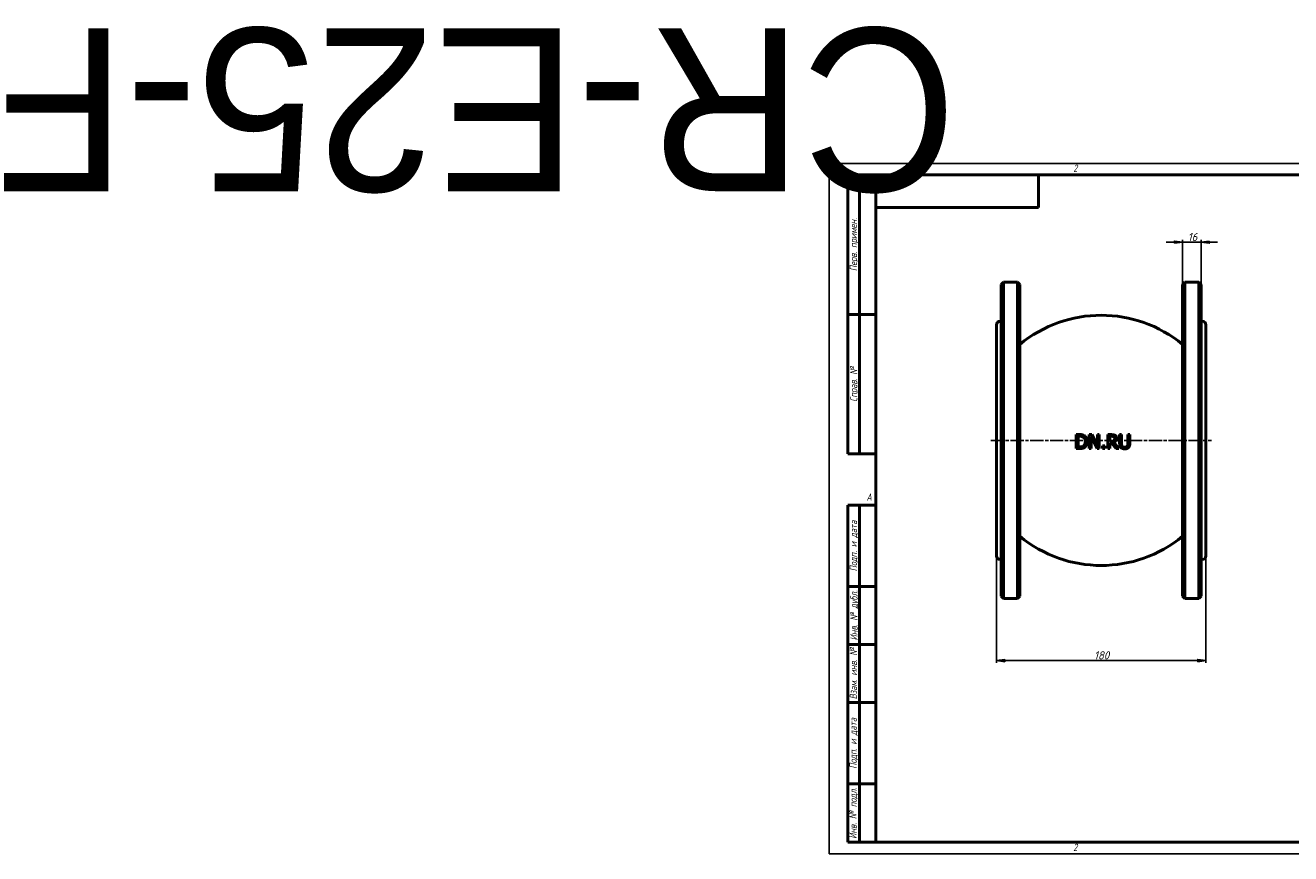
# Model space of a CAD drawing. Header units: millimetres. Extents: x -692 to 4605, y -139 to 713.
# Tile 1 of 3: x -692 to 397, y 0 to 713. Entities that reach past the tile are written whole.
import ezdxf
from ezdxf.enums import TextEntityAlignment as Align

# ---------------------------------------------------------------- set-up
doc = ezdxf.new("R2018")
doc.units = ezdxf.units.MM
doc.header["$LTSCALE"] = 2
doc.linetypes.add('CHAIN', pattern=[0.7087, 0.4724, -0.0591, 0.1181, -0.0591])
for name, color, linetype, lineweight in [('Видимый контур (ГОСТ)', 7, 'Continuous', 50), ('Кромка (ГОСТ)', 7, 'Continuous', 50), ('Обозначение (ГОСТ)', 7, 'Continuous', 25), ('Осевая линия (ГОСТ)', 7, 'Continuous', 25), ('Размер (ГОСТ)', 7, 'Continuous', 25), ('Эскизная геометрия (ГОСТ)', 7, 'Continuous', 50)]:
    doc.layers.add(name, color=color, linetype=linetype, lineweight=lineweight)
doc.styles.add('Альтернативный текст (ГОСТ)', font='arial.ttf', dxfattribs={"width": 0.8})
doc.styles.add('Обычный текст (ГОСТ)', font='GOST Common Italic.ttf')
doc.dimstyles.new('Обычный (ГОСТ)', dxfattribs={"dimscale": 2, "dimtxt": 3.5, "dimasz": 3.5, "dimexe": 1, "dimexo": 0, "dimgap": 0.5, "dimtad": 1, "dimtxsty": 'Обычный текст (ГОСТ)', "dimblk": 'Filled-1', "dimcen": 0.09, "dimdle": 15, "dimclrd": 256, "dimclre": 256, "dimclrt": 256, "dimazin": 2, "dimtfac": 0.714286, "dimtdec": 3, "dimtmove": 0, "dimatfit": 3, "dimfxl": 1, "dimtolj": 1, "dimlwd": 25, "dimlwe": 25, "dimarcsym": 0})

# ---------------------------------------------------------------- blocks, each defined once
blk = doc.blocks.new('Рамки ГОСТ - Рамка')
at = {"layer": 'Кромка (ГОСТ)', "lineweight": 25}
for p, q in [((0, 0), (0, 297)), ((0, 297), (420, 297)), ((420, 297), (420, 0)), ((420, 0), (0, 0))]:
    blk.add_line(p, q, dxfattribs=at)
at = {"layer": 'Кромка (ГОСТ)'}
for p, q in [((210, 292), (210, 297)), ((415, 292), (20, 292)), ((20, 292), (20, 5)), ((415, 5), (415, 292)), ((20, 5), (415, 5)), ((210, 5), (210, 0))]:
    blk.add_line(p, q, dxfattribs=at)
at = {"layer": 'Кромка (ГОСТ)', "char_height": 3.17, "attachment_point": 1, "style": 'Альтернативный текст (ГОСТ)'}
for s, insert, width in [('\\fGOST Common|b0|i1;{\\H3.1700;2}', (105, 296.5), 5.2328), ('\\fGOST Common|b0|i1;{\\H3.1700;1}', (315.02, 296.44), 5.2327), ('\\fGOST Common|b0|i1;{\\H3.1700;A}', (16, 155), 5.1335), ('\\fGOST Common|b0|i1;{\\H3.1700;A}', (416, 148.5), 5.0704), ('\\fGOST Common|b0|i1;{\\H3.1700;2}', (104.99, 4.3), 5.2328), ('\\fGOST Common|b0|i1;{\\H3.1700;1}', (315, 4.14), 6.6287), ('\\fGOST Common|b0|i1;{\\H3.1700;Формат А3}', (370, 4.39), 25.2103)]:
    blk.add_mtext(s, dxfattribs=dict(at, insert=insert, width=width))
blk = doc.blocks.new('ГОСТ - Доп. графы 1')
at = {"layer": 'Эскизная геометрия (ГОСТ)'}
for p, q in [((-12, 0), (-12, 145)), ((-12, 145), (0, 145)), ((-7, 145), (-7, 0)), ((-12, 110), (-7, 110)), ((-7, 110), (0, 110)), ((-12, 85), (-7, 85)), ((-7, 85), (0, 85)), ((-12, 60), (-7, 60)), ((-7, 60), (0, 60)), ((-12, 25), (-7, 25)), ((-7, 25), (0, 25)), ((0, 0), (-12, 0))]:
    blk.add_line(p, q, dxfattribs=at)
at = {"layer": 'Обозначение (ГОСТ)', "char_height": 3.17, "attachment_point": 5, "rotation": 90, "style": 'Альтернативный текст (ГОСТ)'}
for s, insert, width in [('\\fGOST Common|b0|i1;{\\H3.1700;Подп. и дата}', (-9.37, 127.41), 34.7679), ('\\fGOST Common|b0|i1;{\\H3.1700;Инв. № дубл.}', (-8.95, 97.55), 24.8438), ('\\fGOST Common|b0|i1;{\\H3.1700;Взам. инв. №}', (-9.58, 72.53), 24.8669), ('\\fGOST Common|b0|i1;{\\H3.1700;Подп. и дата}', (-9.5, 42.47), 35.1486), ('\\fGOST Common|b0|i1;{\\H3.1700;Инв. № подл.}', (-9.5, 12.41), 24.9618)]:
    blk.add_mtext(s, dxfattribs=dict(at, insert=insert, width=width))
at = {"layer": 'Обозначение (ГОСТ)', "lineweight": 30, "flags": 17}
for tag, p in [('Подп._и_дата_2', (-3.53, 127.51)), ('Инв._номер_дубликата', (-3.41, 97.47)), ('Взамен_инв._номера', (-3.46, 72.53)), ('Подп._и_дата_1', (-3.42, 42.35)), ('ИНВЕНТАРНЫЙ_НОМЕР', (-3.33, 12.68))]:
    blk.add_attdef(tag, text='', height=3.17, rotation=90, dxfattribs=at).set_placement(p, align=Align.MIDDLE_CENTER)
blk = doc.blocks.new('ГОСТ - Доп. графы 2')
at = {"layer": 'Эскизная геометрия (ГОСТ)'}
for p, q in [((-12, 0), (-12, 120)), ((-12, 120), (0, 120)), ((-7, 0), (-7, 120)), ((-12, 60), (0, 60)), ((0, 0), (-12, 0))]:
    blk.add_line(p, q, dxfattribs=at)
at = {"layer": 'Обозначение (ГОСТ)', "char_height": 3.17, "attachment_point": 5, "rotation": 90, "style": 'Альтернативный текст (ГОСТ)'}
for s, insert, width in [('\\fGOST Common|b0|i1;{\\H3.1700;Перв. примен.}', (-9.19, 90.05), 60.0143), ('\\fGOST Common|b0|i1;{\\H3.1700;Справ. №}', (-9.1, 30), 59.9357)]:
    blk.add_mtext(s, dxfattribs=dict(at, insert=insert, width=width))
at = {"layer": 'Обозначение (ГОСТ)', "lineweight": 30, "flags": 17}
for tag, p in [('Первичная_применяемость', (-3.65, 90.03)), ('Справочный_номер', (-3.55, 30.02))]:
    blk.add_attdef(tag, text='', height=3.17, rotation=90, dxfattribs=at).set_placement(p, align=Align.MIDDLE_CENTER)
blk = doc.blocks.new('ГОСТ - Доп. графы 3')
at = {"layer": 'Эскизная геометрия (ГОСТ)'}
for p, q in [((0, 0), (70, 0)), ((70, 0), (70, -14)), ((70, -14), (0, -14))]:
    blk.add_line(p, q, dxfattribs=at)
at = {"layer": 'Обозначение (ГОСТ)', "lineweight": 30}
blk.add_attdef('ОБОЗНАЧЕНИЕ', text='', height=5, rotation=180, dxfattribs=at).set_placement((34.94, -6.97), align=Align.MIDDLE_CENTER)
blk = doc.blocks.new('Filled-1')
at = {"color": 0}
for p, q in [((0, 0), (-1, 0.14)), ((-1, 0.14), (-1, -0.14)), ((-1, 0), (0, 0)), ((-1, -0.14), (0, 0))]:
    blk.add_line(p, q, dxfattribs=at)
at = {"color": 0, "flags": 128}
blk.add_lwpolyline([(-1, -0.14), (0, 0), (-1, 0.14), (-1, -0.14)], dxfattribs=at)
at = {"color": 0}
blk.add_solid([(-1, -0.14), (0, 0), (-1, 0.14), (-1, -0.14)], dxfattribs=at)
blk = doc.blocks.new('*D9')
at = {"layer": 'Defpoints', "color": 0, "linetype": 'Continuous', "transparency": 16777216}
for p in [(144, 256.2), (324, 256.2), (324, 166.2)]:
    blk.add_point(p, dxfattribs=at)
at = {"layer": 'Размер (ГОСТ)', "linetype": 'Continuous', "lineweight": 25, "transparency": 16777216}
for p, q in [((144, 256.2), (144, 164.2)), ((324, 256.2), (324, 164.2)), ((151, 166.2), (317, 166.2))]:
    blk.add_line(p, q, dxfattribs=at)
at = {"layer": 'Размер (ГОСТ)', "linetype": 'Continuous', "lineweight": 25, "transparency": 16777216, "xscale": 7, "yscale": 7, "zscale": 7, "rotation": 180}
blk.add_blockref('Filled-1', (144, 166.2), dxfattribs=at)
at = {"layer": 'Размер (ГОСТ)', "linetype": 'Continuous', "lineweight": 25, "transparency": 16777216, "xscale": 7, "yscale": 7, "zscale": 7}
blk.add_blockref('Filled-1', (324, 166.2), dxfattribs=at)
at = {"layer": 'Размер (ГОСТ)', "linetype": 'Continuous', "lineweight": 25, "transparency": 16777216, "insert": (227.9, 174.2), "char_height": 7, "attachment_point": 1, "style": 'Обычный текст (ГОСТ)'}
blk.add_mtext('\\A1;180', dxfattribs=at)
blk = doc.blocks.new('*D10')
at = {"layer": 'Defpoints', "color": 0, "linetype": 'Continuous', "transparency": 16777216}
for p in [(320, 526.2), (304, 489.7), (320, 489.7)]:
    blk.add_point(p, dxfattribs=at)
at = {"layer": 'Размер (ГОСТ)', "linetype": 'Continuous', "lineweight": 25, "transparency": 16777216}
for p, q in [((297, 526.2), (290, 526.2)), ((304, 489.7), (304, 528.2)), ((304, 526.2), (311, 526.2)), ((311, 526.2), (313, 526.2)), ((320, 526.2), (313, 526.2)), ((320, 489.7), (320, 528.2)), ((327, 526.2), (334, 526.2))]:
    blk.add_line(p, q, dxfattribs=at)
at = {"layer": 'Размер (ГОСТ)', "linetype": 'Continuous', "lineweight": 25, "transparency": 16777216, "xscale": 7, "yscale": 7, "zscale": 7}
blk.add_blockref('Filled-1', (304, 526.2), dxfattribs=at)
at = {"layer": 'Размер (ГОСТ)', "linetype": 'Continuous', "lineweight": 25, "transparency": 16777216, "xscale": 7, "yscale": 7, "zscale": 7, "rotation": 180}
blk.add_blockref('Filled-1', (320, 526.2), dxfattribs=at)
at = {"layer": 'Размер (ГОСТ)', "linetype": 'Continuous', "lineweight": 25, "transparency": 16777216, "insert": (308.5, 534.2), "char_height": 7, "attachment_point": 1, "style": 'Обычный текст (ГОСТ)'}
blk.add_mtext('\\A1;16', dxfattribs=at)

msp = doc.modelspace()

# ---------------------------------------------------------------- linework, layer by layer
at = {"layer": 'Видимый контур (ГОСТ)'}
for p, q in [((147.983, 489.667), (149.983, 491.667)), ((149.983, 491.667), (149.983, 219.667)), ((149.983, 491.667), (161.983, 491.667)), ((161.983, 219.667), (161.983, 491.667)), ((163.983, 489.667), (161.983, 491.667)), ((303.983, 489.667), (305.983, 491.667)), ((305.983, 491.667), (305.983, 219.667)), ((305.983, 491.667), (317.983, 491.667)), ((317.983, 219.667), (317.983, 491.667)), ((319.983, 489.667), (317.983, 491.667)), ((147.983, 221.667), (147.983, 489.667)), ((163.983, 489.667), (163.983, 221.667)), ((303.983, 221.667), (303.983, 489.667)), ((319.983, 489.667), (319.983, 221.667)), ((146.983, 458.167), (147.983, 458.167)), ((319.983, 458.167), (320.983, 458.167)), ((143.983, 256.167), (143.983, 455.167)), ((323.983, 455.167), (323.983, 256.167)), ((215.283, 360.611), (212.55, 360.611)), ((212.55, 348.611), (212.55, 360.611)), ((226.009, 360.611), (223.743, 360.611)), ((223.743, 348.611), (223.743, 360.611)), ((230.842, 351.11), (226.009, 360.611)), ((232.33, 360.611), (230.842, 360.611)), ((230.842, 351.11), (230.842, 360.611)), ((232.33, 360.611), (232.33, 348.611)), ((242.852, 360.611), (239.759, 360.611)), ((239.759, 348.611), (239.759, 360.611)), ((251.448, 360.611), (249.853, 360.611)), ((249.853, 353.123), (249.853, 360.611)), ((251.448, 360.611), (251.448, 353.123)), ((258.537, 360.611), (256.942, 360.611)), ((256.942, 353.084), (256.942, 360.611)), ((258.537, 360.611), (258.537, 353.123)), ((212.55, 348.611), (215.312, 348.611)), ((214.145, 359.23), (215.36, 359.23)), ((214.145, 359.23), (214.145, 349.991)), ((215.36, 349.991), (214.145, 349.991)), ((223.743, 348.611), (225.231, 348.611)), ((225.231, 358.957), (225.231, 348.611)), ((225.231, 358.957), (230.54, 348.611)), ((230.54, 348.611), (232.33, 348.611)), ((236.997, 350.905), (235.072, 350.905)), ((235.072, 348.611), (235.072, 350.905)), ((235.072, 348.611), (236.997, 348.611)), ((236.997, 350.905), (236.997, 348.611)), ((239.759, 348.611), (241.354, 348.611)), ((241.354, 359.23), (241.354, 354.717)), ((241.354, 359.23), (242.939, 359.23)), ((242.754, 354.717), (241.354, 354.717)), ((241.354, 353.385), (241.354, 348.611)), ((241.354, 353.385), (243.182, 353.385)), ((243.182, 353.385), (246.975, 348.611)), ((249.046, 348.611), (244.777, 353.833)), ((246.975, 348.611), (249.046, 348.611)), ((146.983, 253.167), (147.983, 253.167)), ((319.983, 253.167), (320.983, 253.167)), ((147.983, 221.667), (149.983, 219.667)), ((149.983, 219.667), (161.983, 219.667)), ((163.983, 221.667), (161.983, 219.667)), ((303.983, 221.667), (305.983, 219.667)), ((305.983, 219.667), (317.983, 219.667)), ((319.983, 221.667), (317.983, 219.667))]:
    msp.add_line(p, q, dxfattribs=at)
for centre, radius, start, end in [((146.983, 455.167), 3, 90, 180), ((233.983, 353.314), 110, 50.478804, 129.521196), ((320.983, 455.167), 3, 0, 90), ((233.983, 358.02), 110, 230.478804, 309.521196), ((146.983, 256.167), 3, 180, 270), ((320.983, 256.167), 3, 270, 0)]:
    msp.add_arc(centre, radius, start, end, dxfattribs=at)
for points, knots in [([(219.581, 359.658), (218.96, 360.066), (218.27, 360.276), (217.114, 360.561), (216.151, 360.611), (215.283, 360.611)], [0, 0, 0, 0, 0.224842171, 0.224842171, 0.646870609, 0.646870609, 0.646870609, 0.646870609]), ([(222.012, 354.601), (222.012, 355.387), (221.916, 356.178), (221.437, 357.599), (221.125, 358.108), (220.482, 358.95), (220.062, 359.338), (219.581, 359.658)], [0, 0, 0, 0, 0.235741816, 0.235741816, 0.450219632, 0.450219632, 0.710073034, 0.710073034, 0.710073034, 0.710073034]), ([(245.905, 359.978), (245.69, 360.118), (245.463, 360.235), (244.959, 360.426), (244.375, 360.611), (242.852, 360.611)], [0, 0, 0, 0, 0.077104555, 0.077104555, 0.161961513, 0.161961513, 0.161961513, 0.161961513]), ([(247.266, 357.353), (247.266, 357.642), (247.241, 357.934), (247.119, 358.465), (247.031, 358.705), (246.841, 359.04), (246.706, 359.265), (246.302, 359.689), (246.112, 359.845), (245.905, 359.978)], [0, 0, 0, 0, 0.086714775, 0.086714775, 0.163413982, 0.163413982, 0.202392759, 0.202392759, 0.230755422, 0.230755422, 0.230755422, 0.230755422]), ([(215.312, 348.611), (215.965, 348.611), (216.684, 348.64), (217.731, 348.798), (218.085, 348.882), (218.848, 349.168), (219.214, 349.355), (219.561, 349.573)], [0, 0, 0, 0, 0.198788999, 0.198788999, 0.321173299, 0.321173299, 0.44502537, 0.44502537, 0.44502537, 0.44502537]), ([(215.36, 359.23), (216.452, 359.23), (217.063, 359.099), (217.826, 358.871), (218.188, 358.713), (218.531, 358.51)], [-0.24177952, -0.24177952, -0.24177952, -0.24177952, -0.120586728, -0.120586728, 0, 0, 0, 0]), ([(218.676, 350.789), (218.393, 350.59), (218.089, 350.433), (217.588, 350.252), (217.263, 350.148), (216.271, 350.014), (215.809, 349.991), (215.36, 349.991)], [-0.612208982, -0.612208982, -0.612208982, -0.612208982, -0.30441439, -0.30441439, -0.136652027, -0.136652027, 0, 0, 0, 0]), ([(218.531, 358.51), (218.848, 358.316), (219.129, 358.079), (219.616, 357.507), (219.808, 357.185), (220.093, 356.509), (220.188, 356.165), (220.32, 355.422), (220.349, 355.019), (220.349, 354.62)], [-0.452238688, -0.452238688, -0.452238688, -0.452238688, -0.339975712, -0.339975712, -0.226438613, -0.226438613, -0.119746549, -0.119746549, 0, 0, 0, 0]), ([(220.349, 354.62), (220.349, 354.02), (220.292, 353.397), (220.04, 352.525), (219.882, 352.09), (219.324, 351.31), (219.024, 351.024), (218.676, 350.789)], [-0.60477576, -0.60477576, -0.60477576, -0.60477576, -0.28936017, -0.28936017, -0.127188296, -0.127188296, 0, 0, 0, 0]), ([(219.561, 349.573), (219.894, 349.793), (220.195, 350.051), (220.746, 350.65), (220.986, 350.986), (221.411, 351.731), (221.643, 352.229), (221.949, 353.438), (222.012, 354.017), (222.012, 354.601)], [0, 0, 0, 0, 0.120794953, 0.120794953, 0.245871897, 0.245871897, 0.379167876, 0.379167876, 0.496021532, 0.496021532, 0.496021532, 0.496021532]), ([(244.923, 355.34), (244.752, 355.169), (244.556, 355.038), (244.262, 354.916), (244.039, 354.828), (243.317, 354.732), (243.034, 354.717), (242.754, 354.717)], [-0.639446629, -0.639446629, -0.639446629, -0.639446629, -0.21946264, -0.21946264, -0.084082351, -0.084082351, 0, 0, 0, 0]), ([(242.939, 359.23), (243.643, 359.23), (244.017, 359.152), (244.432, 359.041), (244.648, 358.95), (244.845, 358.821)], [-0.129505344, -0.129505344, -0.129505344, -0.129505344, -0.07073757, -0.07073757, 0, 0, 0, 0]), ([(244.777, 353.833), (245.283, 354.021), (245.748, 354.288), (246.392, 354.881), (246.672, 355.194), (247.016, 355.872), (247.11, 356.143), (247.238, 356.729), (247.266, 357.041), (247.266, 357.353)], [0, 0, 0, 0, 0.162722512, 0.162722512, 0.263310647, 0.263310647, 0.324644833, 0.324644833, 0.391050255, 0.391050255, 0.391050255, 0.391050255]), ([(244.845, 358.821), (244.98, 358.73), (245.102, 358.622), (245.206, 358.496), (245.241, 358.453), (245.273, 358.41), (245.301, 358.368), (245.328, 358.327), (245.351, 358.287), (245.372, 358.248), (245.39, 358.216), (245.405, 358.185), (245.419, 358.155), (245.429, 358.132), (245.439, 358.11), (245.447, 358.089), (245.507, 357.943), (245.548, 357.791), (245.572, 357.637), (245.594, 357.501), (245.604, 357.364), (245.604, 357.226)], [-0.162113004, -0.162113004, -0.162113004, -0.162113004, -0.127828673, -0.127828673, -0.127828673, -0.116132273, -0.116132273, -0.116132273, -0.104792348, -0.104792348, -0.104792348, -0.095545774, -0.095545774, -0.095545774, -0.08859933, -0.08859933, -0.08859933, -0.041311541, -0.041311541, -0.041311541, 0, 0, 0, 0]), ([(245.604, 357.226), (245.604, 357.018), (245.59, 356.807), (245.555, 356.601), (245.553, 356.584), (245.55, 356.568), (245.547, 356.552), (245.525, 356.432), (245.498, 356.323), (245.467, 356.222), (245.457, 356.193), (245.448, 356.165), (245.438, 356.137), (245.419, 356.083), (245.399, 356.032), (245.377, 355.984), (245.269, 355.738), (245.117, 355.524), (244.923, 355.34)], [-0.184637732, -0.184637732, -0.184637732, -0.184637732, -0.136516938, -0.136516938, -0.136516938, -0.132743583, -0.132743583, -0.132743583, -0.10463137, -0.10463137, -0.10463137, -0.096469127, -0.096469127, -0.096469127, -0.080511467, -0.080511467, -0.080511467, 0, 0, 0, 0]), ([(249.853, 353.123), (249.853, 352.53), (249.894, 351.901), (250.11, 350.906), (250.229, 350.584), (250.543, 349.99), (250.751, 349.712), (251.001, 349.466)], [0, 0, 0, 0, 0.177951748, 0.177951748, 0.305781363, 0.305781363, 0.446380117, 0.446380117, 0.446380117, 0.446380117]), ([(251.001, 349.466), (251.178, 349.288), (251.373, 349.133), (251.804, 348.861), (252.035, 348.748), (252.666, 348.514), (253.27, 348.358), (254.19, 348.358)], [0, 0, 0, 0, 0.076282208, 0.076282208, 0.154909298, 0.154909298, 0.281484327, 0.281484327, 0.281484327, 0.281484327]), ([(251.963, 350.701), (251.834, 350.897), (251.733, 351.106), (251.583, 351.549), (251.448, 352.041), (251.448, 353.123)], [0, 0, 0, 0, 0.07089193, 0.07089193, 0.140598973, 0.140598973, 0.140598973, 0.140598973]), ([(254.19, 349.719), (253.798, 349.719), (253.391, 349.764), (252.746, 349.991), (252.551, 350.113), (252.236, 350.353), (252.087, 350.514), (251.963, 350.701)], [0, 0, 0, 0, 0.119729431, 0.119729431, 0.208451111, 0.208451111, 0.322636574, 0.322636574, 0.322636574, 0.322636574]), ([(256.427, 350.701), (256.328, 350.551), (256.21, 350.418), (255.931, 350.181), (255.774, 350.083), (255.456, 349.934), (255.239, 349.849), (254.697, 349.74), (254.443, 349.719), (254.19, 349.719)], [0, 0, 0, 0, 0.054222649, 0.054222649, 0.110531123, 0.110531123, 0.160645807, 0.160645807, 0.203181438, 0.203181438, 0.203181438, 0.203181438]), ([(254.19, 348.358), (254.641, 348.358), (255.11, 348.391), (255.808, 348.542), (256.167, 348.643), (256.864, 349.016), (257.141, 349.222), (257.39, 349.466)], [0, 0, 0, 0, 0.137485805, 0.137485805, 0.217729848, 0.217729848, 0.280662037, 0.280662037, 0.280662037, 0.280662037]), ([(256.942, 353.084), (256.942, 352.687), (256.923, 352.257), (256.829, 351.665), (256.786, 351.465), (256.633, 351.056), (256.54, 350.873), (256.427, 350.701)], [0, 0, 0, 0, 0.118972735, 0.118972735, 0.179244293, 0.179244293, 0.233140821, 0.233140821, 0.233140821, 0.233140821]), ([(257.39, 349.466), (257.604, 349.671), (257.787, 349.9), (258.146, 350.509), (258.244, 350.827), (258.478, 351.667), (258.537, 352.422), (258.537, 353.123)], [0, 0, 0, 0, 0.089417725, 0.089417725, 0.212476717, 0.212476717, 0.723783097, 0.723783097, 0.723783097, 0.723783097])]:
    msp.add_open_spline(points, degree=3, knots=knots, dxfattribs=at)
at = {"layer": 'Осевая линия (ГОСТ)', "linetype": 'CHAIN', "ltscale": 11.993792}
msp.add_line((138.983, 355.667), (328.983, 355.667), dxfattribs=at)

# ---------------------------------------------------------------- block references
ref = msp.add_blockref('ГОСТ - Доп. графы 3', (40, 584), dxfattribs=dict(xscale=2, yscale=2, zscale=2))
lines = msp.add_mtext('CR-E25-F', dxfattribs={"layer": 'Обозначение (ГОСТ)', "insert": (109.884, 570.065), "char_height": 140.2497, "attachment_point": 1, "rotation": 180})
ref.add_attrib('ОБОЗНАЧЕНИЕ', '', (109.884, 570.065)).embed_mtext(lines)
at = {"xscale": 2, "yscale": 2, "zscale": 2}
for name, p in [('Рамки ГОСТ - Рамка', (0, 0)), ('ГОСТ - Доп. графы 2', (40, 344)), ('ГОСТ - Доп. графы 1', (40, 10))]:
    msp.add_blockref(name, p, dxfattribs=at)

# ---------------------------------------------------------------- dimensions: what is measured, and where the dimension line sits
at = {"layer": 'Размер (ГОСТ)', "linetype": 'Continuous', "lineweight": 25}
for base, p1, p2, override, picture, middle in [((319.983, 526.167), (303.983, 489.667), (319.983, 489.667), {"dimgap": 0.5, "dimdec": 2, "dimtol": 0, "dimlim": 0, "dimtp": 0, "dimtm": 0, "dimtdec": 3, "dimtofl": 0}, '*D10', (311.983, 526.167)), ((323.983, 166.167), (143.983, 256.167), (323.983, 256.167), {"dimgap": 0.5, "dimdec": 2, "dimtol": 0, "dimlim": 0, "dimtp": 0, "dimtm": 0, "dimtdec": 3, "dimtofl": 0, "dimatfit": 1}, '*D9', (233.983, 166.167))]:
    dim = msp.add_linear_dim(base=base, p1=p1, p2=p2, angle=180, dimstyle='Обычный (ГОСТ)', override=override, dxfattribs=at)
    dim.commit()
    dim.dimension.update_dxf_attribs({"geometry": picture, "text_midpoint": middle, "dimtype": 160})

doc.saveas('drawing.dxf')
